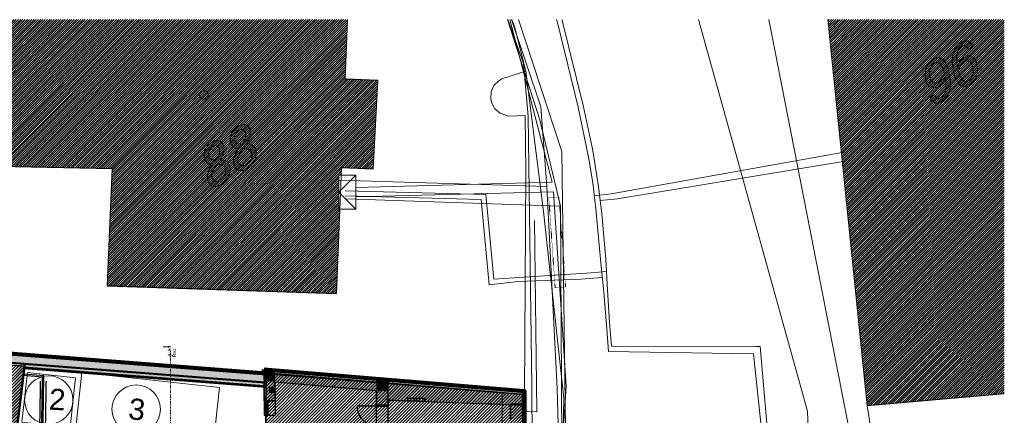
# Model space of a CAD drawing. Header units: millimetres. Extents: x -44464 to 876817, y -113448 to 101820.
# Tile 12 of 21: x -21074 to 19566, y 16938 to 33295. Entities that reach past the tile are written whole.
import ezdxf

# ---------------------------------------------------------------- set-up
doc = ezdxf.new("R2010")
doc.units = ezdxf.units.MM
doc.header["$MEASUREMENT"] = 0
for name, pattern in [('Tečkovaná S', [1.15, 0.3, -0.85]), ('Čerchovaná S', [3.5, 1.5, -0.85, 0.3, -0.85]), ('Čárkovaná', [325, 200, -125]), ('Čárkovaná S', [2.5, 1.5, -1])]:
    doc.linetypes.add(name, pattern=pattern)
for name, color, linetype in [('1._POHLED ZÁPADNÍ_2_2D prvky - obecné', 7, 'Continuous'), ('1._POHLED ZÁPADNÍ_2_Bourané_IS - optický kabel', 7, 'Continuous'), ('1._POHLED ZÁPADNÍ_2_Bourané_Konstrukce - nosné', 7, 'Continuous'), ('1._POHLED ZÁPADNÍ_2_Bourané_POV', 7, 'Continuous'), ('1._POHLED ZÁPADNÍ_2_Bourané_TZB - elektroinstalace', 7, 'Continuous'), ('1._POHLED ZÁPADNÍ_2_Bourané_Výplně – Řezové', 7, 'Continuous'), ('1._POHLED ZÁPADNÍ_2_BT_ortho', 7, 'Continuous'), ('1._POHLED ZÁPADNÍ_2_Konstrukce - nosné', 7, 'Continuous'), ('1._POHLED ZÁPADNÍ_2_Kresby a obrázky', 7, 'Continuous'), ('1._POHLED ZÁPADNÍ_2_POV', 7, 'Continuous'), ('1._POHLED ZÁPADNÍ_2_Situace - terén', 7, 'Continuous'), ('1._POHLED ZÁPADNÍ_2_TZB - elektroinstalace', 7, 'Continuous'), ('1._POHLED ZÁPADNÍ_2_TZB - horkovod', 7, 'Continuous'), ('1._POHLED ZÁPADNÍ_2_TZB - kanalizace', 7, 'Continuous'), ('1._POHLED ZÁPADNÍ_2_TZB - voda', 7, 'Continuous'), ('1._POHLED ZÁPADNÍ_2_Výplně – Řezové', 7, 'Continuous'), ('1._POHLED ZÁPADNÍ_2_Značky - řezy', 7, 'Continuous')]:
    doc.layers.add(name, color=color, linetype=linetype)
doc.styles.add('GENEROVANÝ_STYL_1', font='txt')
doc.styles.add('GENEROVANÝ_STYL_2', font='txt')
doc.linetypes.add('Elektřina - Elektrické vedení NN', pattern='A,0,[6,C.4 Situační výkres POV1.Shx,S=0.238095,R=0,X=0,Y=0.001199],-33,0', length=33)
doc.linetypes.add('Elektřina - Sdělovací kabely - CETIN', pattern='A,0,[7,C.4 Situační výkres POV1.Shx,S=0.238095,R=0,X=0,Y=-3.25261e-19],-33,0', length=33)
doc.linetypes.add('kanalizace - jednotná', pattern='A,0,[4,C.4 Situační výkres POV1.Shx,S=0.587302,R=0,X=-0.004,Y=0],-78,0', length=78)
doc.linetypes.add('Kružnice', pattern='A,0,[9,C.4 Situační výkres POV1.Shx,S=0.15679,R=0,X=0,Y=0],-19.755549,0', length=19.755549)
doc.linetypes.add('Křížky', pattern='A,0,[8,C.4 Situační výkres POV1.Shx,S=0.128968,R=0,X=0,Y=0],-16.25,0', length=16.25)
doc.linetypes.add('vodovod - pitná voda', pattern='A,0,[2,C.4 Situační výkres POV1.Shx,S=0.238662,R=0,X=-7.14286e-05,Y=-0.0005],-33,0', length=33)
pattern_1 = [(45, (-7e-12, 0), (-63.6396, 63.6396), [])]
pattern_2 = [(45, (-7e-12, 0), (-45.96194, 45.96194), [])]
pattern_3 = [(45, (-7e-12, 0), (-63.6396, 63.6396), []), (90, (-63.64, 63.64), (-81, 0), [0, -54, 0, -81]), (155, (-7e-12, 127.28), (34.23208, 73.41093), [0, -39.6, 0, -68.4])]

msp = doc.modelspace()

# ---------------------------------------------------------------- hatches: boundary and pattern name
at = {"layer": '1._POHLED ZÁPADNÍ_2_Bourané_Konstrukce - nosné', "linetype": 'Continuous', "lineweight": 0, "true_color": 0xb8b8b8}
msp.add_hatch(color=9, dxfattribs=at).paths.add_polyline_path([(-21439, 14263), (-20869, 19063), (-21167, 19099), (-21737, 14298)])
at = {"layer": '1._POHLED ZÁPADNÍ_2_Bourané_POV', "linetype": 'Continuous', "lineweight": 20, "true_color": 0xffaaaa}
h = msp.add_hatch(dxfattribs=at)
h.set_pattern_fill('Izolace___tvárnice_0002', color=21, style=0, pattern_type=2)
h.set_pattern_definition(pattern_1)
h.paths.add_polyline_path([(-24682, 14328), (-21475, 13965), (-20880, 18967), (-24098, 19235)])
at = {"layer": '1._POHLED ZÁPADNÍ_2_Bourané_Výplně – Řezové', "linetype": 'Continuous', "lineweight": 13}
msp.add_hatch(color=254, dxfattribs=at).paths.add_polyline_path([(-6290, 17316), (-6291, 17356), (-6349, 17356), (-6349, 17316)])
at = {"layer": '1._POHLED ZÁPADNÍ_2_Bourané_Výplně – Řezové', "linetype": 'Continuous', "lineweight": 0, "true_color": 0xfdfbad}
msp.add_hatch(color=51, dxfattribs=at).paths.add_polyline_path([(-10985, 16938), (-10535, 16938)])
at = {"layer": '1._POHLED ZÁPADNÍ_2_Konstrukce - nosné', "linetype": 'Continuous', "lineweight": 13, "true_color": 0x6a6a6a}
h = msp.add_hatch(dxfattribs=at)
h.set_pattern_fill('Kámen___štěrk_01_0002', color=251, style=0, pattern_type=2)
h.set_pattern_definition(pattern_3)
h.paths.add_polyline_path([(-24397, 19335), (-10937, 18299), (-10908, 18673), (-24354, 19708)])
h = msp.add_hatch(dxfattribs=at)
h.set_pattern_fill('Kámen___štěrk_01_0002', color=251, style=0, pattern_type=2)
h.set_pattern_definition(pattern_3)
h.paths.add_polyline_path([(-20882, 18889), (-10916, 18122), (-10902, 18297), (-20869, 19063)])
at = {"layer": '1._POHLED ZÁPADNÍ_2_Kresby a obrázky', "linetype": 'Continuous', "lineweight": 20, "true_color": 0x0080c0}
h = msp.add_hatch(color=142, dxfattribs=at)
h.paths.add_polyline_path([(17588, 30802, 0.113476), (17739, 30602, 0.169149), (17925, 30536, 0.135276), (18138, 30606, 0.175825), (18417, 30967, 0.137572), (18446, 31447, 0.090324), (18368, 31644, 0.12902), (18239, 31763, 0.261918), (17910, 31737, 0.097761), (17751, 31589, 0.071159), (17634, 31362, -0.092707), (17623, 31888, -0.083565), (17687, 32067, -0.123217), (17794, 32178, -0.09), (17886, 32217, -0.144913), (17963, 32210, -0.135804), (18025, 32160, -0.079433), (18072, 32065), (18256, 32177, 0.091953), (18171, 32332, 0.142097), (18054, 32410, 0.121315), (17916, 32416, 0.08912), (17766, 32354, 0.2011), (17448, 31898, 0.06781), (17420, 31554, 0.044673), (17479, 31131, 0.059636)])
h.paths.add_polyline_path([(17851, 30800, -0.095983), (17749, 30952, -0.049731), (17669, 31193, -0.061953), (17781, 31416, -0.10463), (17917, 31550, -0.129893), (18030, 31588, -0.160338), (18131, 31556, -0.113336), (18211, 31464, -0.073724), (18264, 31321, -0.125265), (18257, 30999, -0.188417), (18096, 30773, -0.337621)], flags=0)
h = msp.add_hatch(color=142, dxfattribs=at)
h.paths.add_polyline_path([(16503, 30086, 0.092836), (16588, 29931, 0.143363), (16705, 29853, 0.120369), (16843, 29847, 0.089298), (16993, 29909, 0.200935), (17311, 30365, 0.067888), (17339, 30710, 0.04475), (17280, 31132, 0.059579), (17171, 31462, 0.113995), (17020, 31661, 0.169064), (16834, 31727, 0.134897), (16622, 31657, 0.175808), (16342, 31296, 0.137584), (16314, 30816, 0.09035), (16392, 30619, 0.129033), (16521, 30500, 0.261918), (16849, 30526, 0.098003), (17008, 30675, 0.071499), (17125, 30903, -0.091462), (17136, 30374, -0.083868), (17072, 30196, -0.123393), (16965, 30085, -0.0897), (16873, 30046, -0.145212), (16796, 30053, -0.136606), (16734, 30103, -0.079778), (16688, 30198)])
h.paths.add_polyline_path([(16629, 30708, -0.114063), (16548, 30799, -0.073868), (16496, 30943, -0.125259), (16503, 31265, -0.188385), (16663, 31490, -0.337046), (16908, 31464, -0.096629), (17011, 31312, -0.04966), (17090, 31070, -0.061886), (16978, 30848, -0.104119), (16842, 30715, -0.129212), (16730, 30677, -0.160141)], flags=0)
h = msp.add_hatch(color=142, dxfattribs=at)
h.paths.add_polyline_path([(-12242, 27336, 0.108686), (-12167, 27163, 0.147297), (-12039, 27070, 0.132548), (-11870, 27060, 0.088537), (-11677, 27141, 0.14761), (-11373, 27475, 0.16575), (-11323, 27895, 0.192144), (-11451, 28098, 0.093629), (-11564, 28145, 0.066102), (-11710, 28156, 0.080205), (-11575, 28448, 0.118676), (-11567, 28709, 0.109328), (-11632, 28859, 0.14374), (-11745, 28941, 0.134753), (-11894, 28950, 0.089221), (-12065, 28879, 0.148725), (-12332, 28584, 0.16463), (-12377, 28217, 0.330338), (-12049, 27949, 0.085162), (-12225, 27627, 0.131565)])
h.paths.add_polyline_path([(-12010, 27333, -0.098539), (-12057, 27449, -0.152308), (-12033, 27676, -0.067231), (-11859, 27958, -0.045091), (-11718, 27957, -0.080246), (-11616, 27930, -0.233079), (-11508, 27783, -0.162058), (-11534, 27513, -0.151307), (-11715, 27310, -0.091937), (-11831, 27263, -0.137402), (-11932, 27271, -0.149295)], flags=0)
h.paths.add_polyline_path([(-12096, 28182, -0.197323), (-12191, 28329, -0.158634), (-12173, 28546, -0.154735), (-12027, 28710, -0.090414), (-11931, 28749, -0.144382), (-11850, 28743, -0.147864), (-11789, 28692, -0.094509), (-11751, 28597, -0.13463), (-11766, 28382, -0.084417), (-11900, 28142, -0.064653), (-12011, 28148, -0.093326)], flags=0)
h = msp.add_hatch(color=142, dxfattribs=at)
h.paths.add_polyline_path([(-13324, 26677, 0.108696), (-13250, 26504, 0.147318), (-13121, 26411, 0.132579), (-12952, 26401, 0.088537), (-12759, 26482, 0.147627), (-12456, 26816, 0.16575), (-12405, 27237, 0.192144), (-12533, 27439, 0.093629), (-12646, 27486, 0.066102), (-12793, 27497, 0.080205), (-12658, 27789, 0.118676), (-12649, 28050, 0.109328), (-12714, 28200, 0.14374), (-12827, 28282, 0.13475), (-12976, 28291, 0.089224), (-13147, 28220, 0.148707), (-13414, 27925, 0.16463), (-13459, 27558, 0.330366), (-13132, 27290, 0.085162), (-13307, 26968, 0.131565)])
h.paths.add_polyline_path([(-13092, 26674, -0.09848), (-13139, 26790, -0.152308), (-13115, 27017, -0.067231), (-12942, 27299, -0.045091), (-12801, 27298, -0.080246), (-12698, 27271, -0.233079), (-12591, 27124, -0.162058), (-12616, 26854, -0.151307), (-12797, 26651, -0.091927), (-12913, 26604, -0.137413), (-13014, 26612, -0.149311)], flags=0)
h.paths.add_polyline_path([(-13178, 27523, -0.197332), (-13274, 27670, -0.158634), (-13256, 27887, -0.154735), (-13109, 28051, -0.090414), (-13013, 28090, -0.144382), (-12933, 28084, -0.147864), (-12871, 28033, -0.094509), (-12834, 27938, -0.134625), (-12848, 27724, -0.084414), (-12983, 27483, -0.064653), (-13093, 27489, -0.09333)], flags=0)
at = {"layer": '1._POHLED ZÁPADNÍ_2_POV', "linetype": 'Continuous', "lineweight": 20, "true_color": 0xffaaaa}
h = msp.add_hatch(dxfattribs=at)
h.set_pattern_fill('Izolace___tvárnice_0002', color=21, style=0, pattern_type=2)
h.set_pattern_definition(pattern_1)
h.paths.add_polyline_path([(-10906, 18690), (-10971, 9084), (-20311, 10010), (-20482, 120), (-242, 270), (-238, 17796)])
at = {"layer": '1._POHLED ZÁPADNÍ_2_Situace - terén', "linetype": 'Continuous', "lineweight": 13, "true_color": 0xaaaaaa}
h = msp.add_hatch(dxfattribs=at)
h.set_pattern_fill('Cihla_plná_0002', color=253, style=0, pattern_type=2)
h.set_pattern_definition(pattern_2)
h.paths.add_polyline_path([(-25274, 27314), (-17262, 27143), (-17467, 22300), (-7994, 21971), (-7856, 25467), (-7903, 25467), (-7902, 26656), (-7902, 26867), (-7800, 26867), (-7788, 27181), (-6484, 27127), (-6294, 30797), (-7634, 30852), (-7539, 33295), (-25028, 33295)])
h = msp.add_hatch(dxfattribs=at)
h.set_pattern_fill('Cihla_plná_0002', color=253, style=0, pattern_type=2)
h.set_pattern_definition(pattern_2)
h.paths.add_polyline_path([(19566, 33295), (12285, 33295), (13901, 17343), (19566, 17847)])
at = {"layer": '1._POHLED ZÁPADNÍ_2_Výplně – Řezové', "linetype": 'Continuous', "lineweight": 13}
for points in [[(-10538, 18328), (-10989, 18818), (-10988, 18367)], [(-10538, 18779), (-10989, 18818), (-10538, 18328)], [(-6353, 18417), (-10538, 18779), (-10538, 18328), (-6352, 17965)], [(-10988, 18367), (-10986, 17538), (-10536, 17539), (-10538, 18328)], [(-5863, 18374), (-6353, 18417), (-6352, 17965)], [(-6352, 17965), (-5862, 17922), (-5863, 18374)], [(-321, 17970), (-5948, 18387), (-5940, 17574), (-321, 17361)], [(-5862, 17922), (-6352, 17965), (-6351, 17356), (-5861, 17357)], [(-322, 17397), (-822, 17397), (-822, 16790), (-322, 16790)]]:
    msp.add_hatch(color=254, dxfattribs=at).paths.add_polyline_path(points)
at = {"layer": '1._POHLED ZÁPADNÍ_2_Výplně – Řezové', "linetype": 'Continuous', "lineweight": 13, "true_color": 0x68b353}
for points in [[(-10764, 17884), (-10565, 18087), (-10764, 18084)], [(-10764, 17884), (-10564, 17888), (-10565, 18087)]]:
    msp.add_hatch(color=85, dxfattribs=at).paths.add_polyline_path(points)
at = {"layer": '1._POHLED ZÁPADNÍ_2_Výplně – Řezové', "linetype": 'Continuous', "lineweight": 0, "true_color": 0xffffff}
msp.add_hatch(color=7, dxfattribs=at).paths.add_polyline_path([(-284, 17970), (-322, 17970), (-322, 10970), (-284, 10970)])
at = {"layer": '1._POHLED ZÁPADNÍ_2_Výplně – Řezové', "linetype": 'Continuous', "lineweight": 13, "true_color": 0x97cbff}
msp.add_hatch(color=151, dxfattribs=at).paths.add_polyline_path([(-322, 16989), (-212, 16989), (-212, 17239), (-322, 17239)])

# ---------------------------------------------------------------- linework, layer by layer
at = {"layer": '1._POHLED ZÁPADNÍ_2_2D prvky - obecné', "color": 7, "linetype": 'Continuous', "lineweight": 25}
msp.add_line((-321, 17970), (-838, 18008), dxfattribs=at)
at = {"layer": '1._POHLED ZÁPADNÍ_2_Bourané_IS - optický kabel', "color": 8, "linetype": 'Kružnice', "lineweight": 13, "flags": 128}
msp.add_lwpolyline([(169, 24990), (266, 17076), (-212, 17114)], dxfattribs=at)
at = {"layer": '1._POHLED ZÁPADNÍ_2_Bourané_Konstrukce - nosné', "color": 7, "linetype": 'Continuous', "lineweight": 25}
for p, q in [((-10986, 17538), (-10985, 16938)), ((-10986, 17538), (-10886, 17538)), ((-10886, 17463), (-10886, 17538)), ((-10886, 17538), (-10836, 17538)), ((-10886, 17538), (-10836, 17538)), ((-10877, 16945), (-10877, 17532)), ((-10836, 17538), (-10536, 17539)), ((-10836, 17538), (-10836, 17463)), ((-10827, 17532), (-10827, 16945)), ((-10536, 17539), (-10535, 16939)), ((-10836, 17463), (-10886, 17463)), ((-10885, 17013), (-10886, 17463)), ((-10836, 17463), (-10835, 17013)), ((-6351, 17316), (-7151, 17315)), ((-5861, 17357), (-6351, 17356)), ((-6351, 17356), (-5861, 17357)), ((-6351, 17356), (-5861, 17357)), ((-6349, 16476), (-6351, 17356)), ((-6351, 17356), (-6351, 17316)), ((-6351, 17316), (-5861, 17317)), ((-5859, 16477), (-5861, 17357)), ((-5861, 17317), (-5861, 17357)), ((-10985, 16938), (-10885, 16938)), ((-10885, 16938), (-10885, 17013)), ((-10885, 17013), (-10835, 17013)), ((-10885, 16938), (-10835, 16938)), ((-10885, 16938), (-10835, 16938)), ((-10835, 17013), (-10835, 16938)), ((-10835, 16938), (-10535, 16939)), ((-10827, 16945), (-10827, 17020))]:
    msp.add_line(p, q, dxfattribs=at)
at = {"layer": '1._POHLED ZÁPADNÍ_2_Bourané_Konstrukce - nosné', "color": 92, "linetype": 'Continuous', "lineweight": 100, "true_color": 0x00d700, "flags": 128}
for points in [[(-10908, 18673), (-24354, 19708)], [(-26678, 248), (-243, 418), (-239, 17943), (-10989, 18827)]]:
    msp.add_lwpolyline(points, dxfattribs=at)
at = {"layer": '1._POHLED ZÁPADNÍ_2_Bourané_Konstrukce - nosné', "color": 7, "linetype": 'Continuous', "lineweight": 50, "flags": 128}
for points in [[(-23915, 19298), (-10937, 18299)], [(-21475, 13965), (-20869, 19063)], [(-11004, 18149), (-20887, 18910)], [(-20885, 18889), (-10916, 18122)]]:
    msp.add_lwpolyline(points, dxfattribs=at)
at = {"layer": '1._POHLED ZÁPADNÍ_2_Bourané_Konstrukce - nosné', "color": 7, "linetype": 'Continuous', "lineweight": 25, "flags": 128}
for points in [[(-10989, 18818), (-10988, 18367)], [(-6353, 18417), (-10989, 18818)], [(-10988, 18818), (-6352, 18416)], [(-10988, 18680), (-10988, 18818)], [(-10988, 18367), (-10988, 18261)], [(-10538, 18328), (-6352, 17965)], [(-10536, 17539), (-10538, 18328)], [(-5863, 18374), (-6353, 18417)], [(-6352, 18416), (-321, 17970)], [(-321, 17970), (-5948, 18387)], [(-5861, 17357), (-5863, 18374)], [(-10988, 17537), (-10988, 18086)], [(-10987, 18086), (-10986, 17538)], [(-7752, 18079), (-7852, 18079)], [(-6352, 17965), (-6351, 17356)], [(-321, 17361), (-321, 17970)], [(-321, 17970), (-321, 17239)], [(-10536, 17538), (-10986, 17537)], [(-5940, 17574), (-321, 17361)], [(-5861, 17357), (-6351, 17356)], [(-5861, 17357), (-6351, 17356)], [(-322, 17397), (-822, 17397)], [(-822, 17397), (-822, 16790)], [(-322, 17239), (-322, 17397)], [(-10985, 16938), (-10535, 16939)], [(-322, 16790), (-322, 16989)], [(-321, 16989), (-321, 16710)]]:
    msp.add_lwpolyline(points, dxfattribs=at)
at = {"layer": '1._POHLED ZÁPADNÍ_2_Bourané_Konstrukce - nosné', "color": 7, "linetype": 'Čárkovaná', "lineweight": 25, "flags": 128}
msp.add_lwpolyline([(-10988, 18084), (-10988, 18680)], dxfattribs=at)
at = {"layer": '1._POHLED ZÁPADNÍ_2_Bourané_Konstrukce - nosné', "color": 7, "linetype": 'Continuous', "lineweight": 13, "flags": 128}
for points in [[(-10827, 17532), (-10877, 17532), (-10877, 17457), (-10827, 17457)], [(-6290, 17316), (-6291, 17356), (-6349, 17356), (-6349, 17316)], [(-10877, 16945), (-10827, 16945), (-10827, 17020), (-10877, 17020)]]:
    msp.add_lwpolyline(points, close=True, dxfattribs=at)
at = {"layer": '1._POHLED ZÁPADNÍ_2_Bourané_Konstrukce - nosné', "color": 7, "linetype": 'Continuous', "lineweight": 25}
msp.add_arc((-6351, 17316), 800, 180.1093, 270.1093, dxfattribs=at)
at = {"layer": '1._POHLED ZÁPADNÍ_2_Bourané_POV', "color": 7, "linetype": 'Continuous', "lineweight": 35, "flags": 128}
msp.add_lwpolyline([(-24682, 14328), (-24098, 19235), (-20880, 18967), (-21475, 13965)], close=True, dxfattribs=at)
at = {"layer": '1._POHLED ZÁPADNÍ_2_Bourané_TZB - elektroinstalace', "color": 7, "linetype": 'Continuous', "lineweight": 25, "flags": 128}
msp.add_lwpolyline([(-322, 16989), (-212, 16989), (-212, 17239), (-322, 17239)], close=True, dxfattribs=at)
at = {"layer": '1._POHLED ZÁPADNÍ_2_BT_ortho', "color": 142, "linetype": 'Continuous', "lineweight": 20, "true_color": 0x0080c0, "flags": 128}
for points in [[(-7541, 33295), (-7636, 30835), (-6296, 30780), (-6486, 27110), (-7790, 27164), (-7996, 21954), (-17469, 22283), (-17264, 27126), (-25276, 27297), (-25030, 33295)], [(-184, 31159), (-649, 33006), (-760, 33295)], [(14811, 7902), (12593, 19238), (9846, 33295)], [(12282, 33295), (13899, 17326), (14640, 12822), (19252, 13230), (19030, 15566), (19566, 15616)], [(-1173, 30851), (-184, 31159)], [(-184, 31159), (543, 25364), (1389, 17653), (1137, 5967), (-234, 1319)], [(-1248, 29428), (-1463, 29615), (-1598, 29865), (-1633, 30026), (-1616, 30309), (-1500, 30569), (-1302, 30772)], [(-1302, 30772), (-1173, 30851)], [(-240, 17779), (-185, 27004), (-217, 29338), (-904, 29308), (-1248, 29428)], [(-1163, 17864), (-11029, 18683), (-24352, 19728), (-25320, 13819), (-25595, 12087)], [(-1163, 17864), (-240, 17779)], [(-234, 1319), (-149, 7655), (-1115, 7714), (-1163, 17864)], [(13899, 17326), (19566, 17831)]]:
    msp.add_lwpolyline(points, dxfattribs=at)
for points in [[(17634, 31362, -0.071159), (17751, 31589, -0.097761), (17910, 31737, -0.261918), (18239, 31763, -0.12902), (18368, 31644, -0.090324), (18446, 31447, -0.137572), (18417, 30967, -0.175825), (18138, 30606, -0.135276), (17925, 30536, -0.169149), (17739, 30602, -0.113476), (17588, 30802, -0.059636), (17479, 31131, -0.044673), (17420, 31554, -0.06781), (17448, 31898, -0.2011), (17766, 32354, -0.08912), (17916, 32416, -0.121315), (18054, 32410, -0.142097), (18171, 32332, -0.091953), (18256, 32177), (18072, 32065, 0.079433), (18025, 32160, 0.135804), (17963, 32210, 0.144913), (17886, 32217, 0.09), (17794, 32178, 0.123217), (17687, 32067, 0.083565), (17623, 31888, 0.092707)], [(17125, 30903, -0.071499), (17008, 30675, -0.098003), (16849, 30526, -0.261918), (16521, 30500, -0.129033), (16392, 30619, -0.09035), (16314, 30816, -0.137584), (16342, 31296, -0.175808), (16622, 31657, -0.134897), (16834, 31727, -0.169064), (17020, 31661, -0.113995), (17171, 31462, -0.059579), (17280, 31132, -0.04475), (17339, 30710, -0.067888), (17311, 30365, -0.200935), (16993, 29909, -0.089298), (16843, 29847, -0.120369), (16705, 29853, -0.143363), (16588, 29931, -0.092836), (16503, 30086), (16688, 30198, 0.079778), (16734, 30103, 0.136606), (16796, 30053, 0.145212), (16873, 30046, 0.0897), (16965, 30085, 0.123393), (17072, 30196, 0.083868), (17136, 30374, 0.091462)], [(17090, 31070, 0.04966), (17011, 31312, 0.096629), (16908, 31464, 0.337046), (16663, 31490, 0.188385), (16503, 31265, 0.125259), (16496, 30943, 0.073868), (16548, 30799, 0.114063), (16629, 30708, 0.160141), (16730, 30677, 0.129212), (16842, 30715, 0.104119), (16978, 30848, 0.061886)], [(17669, 31193, 0.049731), (17749, 30952, 0.095983), (17851, 30800, 0.337621), (18096, 30773, 0.188417), (18257, 30999, 0.125265), (18264, 31321, 0.073724), (18211, 31464, 0.113336), (18131, 31556, 0.160338), (18030, 31588, 0.129893), (17917, 31550, 0.10463), (17781, 31416, 0.061953)], [(-13320, 30270, -0.414214), (-13379, 30029, -0.414214), (-13620, 30087, -0.414214), (-13562, 30329, -0.414214)], [(-11710, 28156, -0.066102), (-11564, 28145, -0.093629), (-11451, 28098, -0.192144), (-11323, 27895, -0.16575), (-11373, 27475, -0.14761), (-11677, 27141, -0.088537), (-11870, 27060, -0.132548), (-12039, 27070, -0.147297), (-12167, 27163, -0.108686), (-12242, 27336, -0.131565), (-12225, 27627, -0.085162), (-12049, 27949, -0.330338), (-12377, 28217, -0.16463), (-12332, 28584, -0.148725), (-12065, 28879, -0.089221), (-11894, 28950, -0.134753), (-11745, 28941, -0.14374), (-11632, 28859, -0.109328), (-11567, 28709, -0.118676), (-11575, 28448, -0.080205)], [(-11900, 28142, 0.084417), (-11766, 28382, 0.13463), (-11751, 28597, 0.094509), (-11789, 28692, 0.147864), (-11850, 28743, 0.144382), (-11931, 28749, 0.090414), (-12027, 28710, 0.154735), (-12173, 28546, 0.158634), (-12191, 28329, 0.197323), (-12096, 28182, 0.093326), (-12011, 28148, 0.064653)], [(-12793, 27497, -0.066102), (-12646, 27486, -0.093629), (-12533, 27439, -0.192144), (-12405, 27237, -0.16575), (-12456, 26816, -0.147627), (-12759, 26482, -0.088537), (-12952, 26401, -0.132579), (-13121, 26411, -0.147318), (-13250, 26504, -0.108696), (-13324, 26677, -0.131565), (-13307, 26968, -0.085162), (-13132, 27290, -0.330366), (-13459, 27558, -0.16463), (-13414, 27925, -0.148707), (-13147, 28220, -0.089224), (-12976, 28291, -0.13475), (-12827, 28282, -0.14374), (-12714, 28200, -0.109328), (-12649, 28050, -0.118676), (-12658, 27789, -0.080205)], [(-12983, 27483, 0.084414), (-12848, 27724, 0.134625), (-12834, 27938, 0.094509), (-12871, 28033, 0.147864), (-12933, 28084, 0.144382), (-13013, 28090, 0.090414), (-13109, 28051, 0.154735), (-13256, 27887, 0.158634), (-13274, 27670, 0.197332), (-13178, 27523, 0.09333), (-13093, 27489, 0.064653)], [(-11508, 27783, 0.233079), (-11616, 27930, 0.080246), (-11718, 27957, 0.045091), (-11859, 27958, 0.067231), (-12033, 27676, 0.152308), (-12057, 27449, 0.098539), (-12010, 27333, 0.149295), (-11932, 27271, 0.137402), (-11831, 27263, 0.091937), (-11715, 27310, 0.151307), (-11534, 27513, 0.162058)], [(-12591, 27124, 0.233079), (-12698, 27271, 0.080246), (-12801, 27298, 0.045091), (-12942, 27299, 0.067231), (-13115, 27017, 0.152308), (-13139, 26790, 0.09848), (-13092, 26674, 0.149311), (-13014, 26612, 0.137413), (-12913, 26604, 0.091927), (-12797, 26651, 0.151307), (-12616, 26854, 0.162058)]]:
    msp.add_lwpolyline(points, format="xyb", close=True, dxfattribs=at)
at = {"layer": '1._POHLED ZÁPADNÍ_2_Konstrukce - nosné', "color": 251, "linetype": 'Continuous', "lineweight": 13, "true_color": 0x6a6a6a}
for q in [(-24599, 19748), (-10903, 18675)]:
    msp.add_line((-240, 17779), q, dxfattribs=at)
at = {"layer": '1._POHLED ZÁPADNÍ_2_Konstrukce - nosné', "color": 7, "linetype": 'Continuous', "lineweight": 25}
for p, q in [((-10988, 18680), (-24393, 19719)), ((-20869, 19062), (-23918, 19298)), ((-20869, 19062), (-20882, 18889)), ((-10988, 18122), (-20882, 18889)), ((-10988, 18818), (-10988, 17537)), ((-10988, 18818), (-321, 17970)), ((-10538, 18328), (-10536, 17538)), ((-10538, 18328), (-6352, 17965)), ((-6351, 17356), (-6352, 17965)), ((-322, 16790), (-321, 17970)), ((-10986, 17538), (-10886, 17538)), ((-10886, 17538), (-10836, 17538)), ((-10836, 17538), (-10536, 17539)), ((-5861, 17571), (-822, 17380)), ((-5861, 17571), (-5861, 17357)), ((-822, 16790), (-822, 17397))]:
    msp.add_line(p, q, dxfattribs=at)
at = {"layer": '1._POHLED ZÁPADNÍ_2_Konstrukce - nosné', "color": 92, "linetype": 'Continuous', "lineweight": 100, "true_color": 0x00d700, "flags": 128}
msp.add_lwpolyline([(-10995, 18832), (-10995, 18687)], dxfattribs=at)
at = {"layer": '1._POHLED ZÁPADNÍ_2_POV', "color": 30, "linetype": 'Continuous', "lineweight": 20, "true_color": 0xff6600, "flags": 128}
for points in [[(-18994, 16432), (-20982, 16650), (-20756, 18710), (-18768, 18492)], [(-13157, 15055), (-18839, 15678), (-18507, 18715), (-12824, 18092)]]:
    msp.add_lwpolyline(points, close=True, dxfattribs=at)
at = {"layer": '1._POHLED ZÁPADNÍ_2_POV', "color": 5, "linetype": 'Continuous', "lineweight": 25, "flags": 128}
for points in [[(-20251, 10007), (-20135, 18514), (-20931, 18586)], [(-20195, 10064), (-20078, 18570), (-20875, 18643)]]:
    msp.add_lwpolyline(points, dxfattribs=at)
at = {"layer": '1._POHLED ZÁPADNÍ_2_POV', "color": 7, "linetype": 'Continuous', "lineweight": 35, "flags": 128}
msp.add_lwpolyline([(-10906, 18690), (-238, 17796), (-242, 270), (-20482, 120), (-20311, 10010), (-10971, 9084)], close=True, dxfattribs=at)
at = {"layer": '1._POHLED ZÁPADNÍ_2_POV', "color": 5, "linetype": 'Čárkovaná S', "lineweight": 25, "flags": 128}
for points in [[(-20224, 18352), (-20364, 10010)], [(-20114, 9994), (-19974, 18348)]]:
    msp.add_lwpolyline(points, dxfattribs=at)
at = {"layer": '1._POHLED ZÁPADNÍ_2_POV', "color": 30, "linetype": 'Continuous', "lineweight": 20, "true_color": 0xff6600}
for centre in [(-19875, 17571), (-16265, 17193)]:
    msp.add_circle(centre, 1000, dxfattribs=at)
at = {"layer": '1._POHLED ZÁPADNÍ_2_Situace - terén', "color": 7, "linetype": 'Continuous', "lineweight": 13, "flags": 128}
for points in [[(-25028, 33295), (-25274, 27314), (-17262, 27143), (-17467, 22300), (-7994, 21971), (-7856, 25467), (-7903, 25467), (-7902, 26656), (-7902, 26867), (-7800, 26867), (-7788, 27181), (-6484, 27127), (-6294, 30797), (-7634, 30852), (-7539, 33295)], [(12285, 33295), (13901, 17343), (19566, 17847)]]:
    msp.add_lwpolyline(points, dxfattribs=at)
at = {"layer": '1._POHLED ZÁPADNÍ_2_Situace - terén', "color": 8, "linetype": 'Continuous', "lineweight": 20, "flags": 128}
for points in [[(-10764, 17884), (-10764, 18084), (-10565, 18087)], [(-10764, 17884), (-10564, 17888), (-10565, 18087)]]:
    msp.add_lwpolyline(points, close=True, dxfattribs=at)
at = {"layer": '1._POHLED ZÁPADNÍ_2_Situace - terén', "color": 8, "linetype": 'Continuous', "lineweight": 13, "flags": 128}
msp.add_lwpolyline([(-284, 17970), (-284, 10970), (-322, 10970), (-322, 17970)], close=True, dxfattribs=at)
at = {"layer": '1._POHLED ZÁPADNÍ_2_Situace - terén', "color": 7, "linetype": 'Continuous', "lineweight": 35, "flags": 128}
msp.add_lwpolyline([(-4356, 17514), (-4352, 17627), (-5050, 17654), (-5055, 17541)], close=True, dxfattribs=at)
at = {"layer": '1._POHLED ZÁPADNÍ_2_TZB - elektroinstalace', "color": 8, "linetype": 'Elektřina - Elektrické vedení NN', "lineweight": 20, "flags": 128}
for points in [[(-845, 33295), (901, 26571), (-7206, 26363), (-7202, 26164), (-7197, 25964), (965, 26174), (1477, 18146), (1119, 12646), (865, 3760), (10, -13), (-2641, 90), (-16215, -64), (-16356, 222)], [(-7902, 26867), (-7903, 25467)]]:
    msp.add_lwpolyline(points, dxfattribs=at)
at = {"layer": '1._POHLED ZÁPADNÍ_2_TZB - elektroinstalace', "color": 8, "linetype": 'Elektřina - Sdělovací kabely - CETIN', "lineweight": 20, "flags": 128}
for points in [[(-10402, -198), (168, -319), (61, 18128), (-86, 29288), (-285, 31478), (-928, 33295)], [(677, 26395), (435, 29697), (-771, 33295)], [(-7914, 26657), (677, 26395)], [(-16371, -941), (-10437, -919), (-474, -674), (-66, -303), (268, 166), (1183, 7154), (1292, 11537), (1103, 18053), (677, 26395)]]:
    msp.add_lwpolyline(points, dxfattribs=at)
at = {"layer": '1._POHLED ZÁPADNÍ_2_TZB - elektroinstalace', "color": 8, "linetype": 'Continuous', "lineweight": 20, "flags": 128}
for points in [[(-7903, 26167), (-7202, 26867)], [(-7902, 26867), (-7202, 26867), (-7203, 25467), (-7903, 25467)], [(-7903, 26167), (-7203, 25467)]]:
    msp.add_lwpolyline(points, dxfattribs=at)
at = {"layer": '1._POHLED ZÁPADNÍ_2_TZB - elektroinstalace', "color": 8, "linetype": 'Tečkovaná S', "lineweight": 20, "flags": 128}
msp.add_lwpolyline([(764, 25933), (1190, 25963), (1455, 22244), (1028, 22214)], close=True, dxfattribs=at)
at = {"layer": '1._POHLED ZÁPADNÍ_2_TZB - elektroinstalace', "color": 7, "linetype": 'Continuous', "lineweight": 13, "flags": 128}
msp.add_lwpolyline([(-322, 16989), (-212, 16989), (-212, 17239), (-322, 17239)], close=True, dxfattribs=at)
at = {"layer": '1._POHLED ZÁPADNÍ_2_TZB - horkovod', "color": 253, "linetype": 'Křížky', "lineweight": 13, "flags": 128}
for points in [[(1085, 33295), (1126, 33180), (1978, 29674), (2407, 27616), (2587, 26549), (2699, 25476), (2917, 23243), (3032, 22030), (3164, 20499), (3231, 19575), (9217, 19480), (9613, 15705), (10214, 8880), (10594, 2975), (12780, 3099), (12924, 2998), (12975, 2123), (13051, 1659)], [(13219, 2011), (13183, 2109), (13158, 2305), (13131, 3219), (13000, 3338), (10835, 3220), (10463, 8820), (9822, 15961), (9492, 19777), (9303, 19777), (3350, 19794), (3276, 20779), (3180, 22367), (3121, 23391), (2947, 25262), (2817, 26384), (2584, 27889), (2203, 29693), (1323, 33264), (1312, 33295)], [(2643, 26013), (3338, 26089), (12962, 27811)], [(2882, 25823), (3603, 25885), (13001, 27446)], [(2974, 22637), (2080, 22569), (-496, 22471), (-1690, 22333), (-2021, 25867), (-7644, 26012)], [(3150, 22879), (2509, 22830), (-255, 22654), (-1509, 22561), (-1837, 26063), (-7639, 26212)]]:
    msp.add_lwpolyline(points, dxfattribs=at)
at = {"layer": '1._POHLED ZÁPADNÍ_2_TZB - kanalizace', "color": 8, "linetype": 'kanalizace - jednotná', "lineweight": 20, "flags": 128}
msp.add_lwpolyline([(-486, 33295), (1301, 27844), (1567, 8117)], dxfattribs=at)
at = {"layer": '1._POHLED ZÁPADNÍ_2_TZB - voda', "color": 8, "linetype": 'vodovod - pitná voda', "lineweight": 20, "flags": 128}
for points in [[(3252, 15578), (1727, 15756), (1306, 15806), (1246, 25589), (396, 29157), (-941, 33295)], [(11466, 16383), (11446, 17114), (8129, 29046), (6948, 33295)], [(1246, 25589), (845, 25602), (-7597, 25884)]]:
    msp.add_lwpolyline(points, dxfattribs=at)
at = {"layer": '1._POHLED ZÁPADNÍ_2_Značky - řezy', "color": 154, "linetype": 'Continuous', "lineweight": 13}
for p, q in [((-14850, 19766), (-15150, 19766)), ((-14950, 19796), (-14850, 19766)), ((-14950, 19736), (-14850, 19766))]:
    msp.add_line(p, q, dxfattribs=at)
at = {"layer": '1._POHLED ZÁPADNÍ_2_Značky - řezy', "color": 154, "linetype": 'Čerchovaná S', "lineweight": 13}
msp.add_line((-14850, 19646), (-14850, -412), dxfattribs=at)

# ---------------------------------------------------------------- texts
at = {"layer": '1._POHLED ZÁPADNÍ_2_Konstrukce - nosné', "color": 7, "linetype": 'Continuous', "lineweight": 20, "insert": (-4702, 17536), "char_height": 100, "attachment_point": 8, "rotation": 358.8448, "style": 'GENEROVANÝ_STYL_1'}
msp.add_mtext('\\A1;{\\pqc;\\fArial|b0|i0|c238|p38;RV}', dxfattribs=at)
at = {"layer": '1._POHLED ZÁPADNÍ_2_POV', "color": 30, "linetype": 'Continuous', "lineweight": 20, "true_color": 0xff6600, "char_height": 875, "style": 'GENEROVANÝ_STYL_1'}
for s, insert, attachment_point, rotation in [('\\A1;{\\pqc;\\fArial|b0|i0|c238|p38;2}', (-19547, 17157), 8, 356.6735), ('\\A1;{\\pql;\\fArial|b0|i0|c238|p38;3}', (-16623, 16777), 7, 353.743)]:
    msp.add_mtext(s, dxfattribs=dict(at, insert=insert, attachment_point=attachment_point, rotation=rotation))
at = {"layer": '1._POHLED ZÁPADNÍ_2_Značky - řezy', "color": 154, "linetype": 'Continuous', "lineweight": 13, "insert": (-14616, 19709), "char_height": 150, "attachment_point": 9, "rotation": 90, "line_spacing_factor": 0.818924, "style": 'GENEROVANÝ_STYL_2'}
msp.add_mtext('\\A1;{\\pqr;\\pt0;\\fArial|b0|i0|c0|p38;A-A\\P\\pqr;\\pt0;\\fArial|b0|i0|c0|p38;Řez}', dxfattribs=at)

doc.saveas('drawing.dxf')
